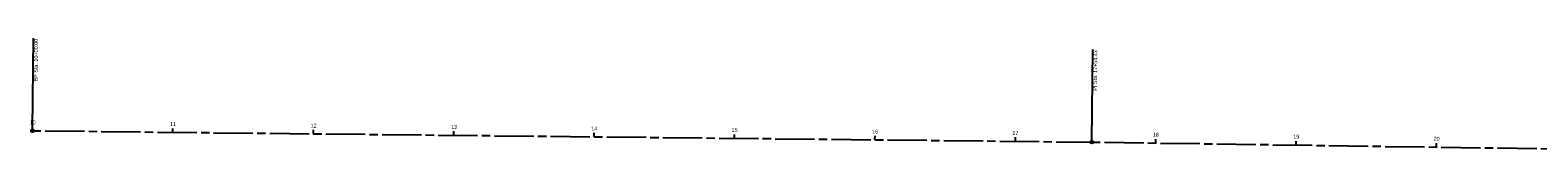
# Model space of a CAD drawing. Extents: x 2295803 to 2298397, y 574196 to 575914.
# Tile 1 of 3: x 2295803 to 2296877, y 574987 to 575072. Entities that reach past the tile are written whole.
import ezdxf

# ---------------------------------------------------------------- set-up
doc = ezdxf.new("R2010")
doc.units = 0
doc.header["$LTSCALE"] = 20
doc.header["$MEASUREMENT"] = 0
doc.linetypes.add('CL', pattern=[2, 0.3, -0.15, 1.4, -0.15])
doc.layers.add('GE_P_CL', color=7, linetype='CL')
doc.layers.add('GE_P_CL_Text', color=7, linetype='Continuous')
doc.styles.add('Slanted-Normal', font='font31.ttf', dxfattribs={"height": 0.14})

# ---------------------------------------------------------------- blocks, each defined once
blk = doc.blocks.new('AeccTickLine')
blk.add_line((0, 0), (0, 1))
blk = doc.blocks.new('AeccTickCircle')
blk.add_circle((0, 0), 1)

msp = doc.modelspace()

# ---------------------------------------------------------------- linework, layer by layer
at = {"layer": 'GE_P_CL', "color": 7, "linetype": 'CL', "lineweight": -3}
for p, q in [((2295804.5, 575006.4), (2296558.9, 574998.3)), ((2296558.9, 574998.3), (2297339.9, 574987))]:
    msp.add_line(p, q, dxfattribs=at)
msp.add_circle((2295804.5, 575006.4), 1, dxfattribs=at)
at = {"layer": 'GE_P_CL_Text', "color": 7, "linetype": 'Continuous', "lineweight": -3}
for p, q in [((2295804.5, 575007.4), (2295805.2, 575072.4)), ((2296558.9, 574999.3), (2296559.6, 575064.3))]:
    msp.add_line(p, q, dxfattribs=at)

# ---------------------------------------------------------------- block references
at = {"layer": 'GE_P_CL_Text', "color": 7, "linetype": 'Continuous', "lineweight": -3, "rotation": 359.3833233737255}
for p in [(2295804.5, 575006.4), (2296558.9, 574998.3)]:
    msp.add_blockref('AeccTickCircle', p, dxfattribs=at)
at = {"layer": 'GE_P_CL_Text', "color": 7, "linetype": 'Continuous', "lineweight": -3, "xscale": 2.800000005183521, "yscale": 2.800000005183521, "zscale": 2.800000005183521}
for p, rotation in [((2295804.5, 575006.4), 359.3833233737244), ((2295904.5, 575005.3), 359.3833233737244), ((2296004.5, 575004.2), 359.3833233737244), ((2296104.5, 575003.2), 359.3833233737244), ((2296204.5, 575002.1), 359.3833233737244), ((2296304.5, 575001), 359.3833233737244), ((2296404.5, 574999.9), 359.3833233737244), ((2296504.5, 574998.9), 359.3833233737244), ((2296604.5, 574997.6), 359.1740561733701), ((2296704.5, 574996.2), 359.1740561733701), ((2296804.5, 574994.7), 359.1740561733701)]:
    msp.add_blockref('AeccTickLine', p, dxfattribs=dict(at, rotation=rotation))

# ---------------------------------------------------------------- texts
at = {"layer": 'GE_P_CL_Text', "color": 7, "linetype": 'Continuous', "lineweight": -3, "char_height": 2.8, "style": 'Slanted-Normal'}
for s, insert, attachment_point, rotation in [('{\\C256;BP Sta. 10+00.00}', (2295805.7, 575071.9), 3, 89.3833), ('{\\C256;PI Sta. 17+54.43}', (2296560.1, 575063.8), 3, 89.3833), ('10', (2295804.6, 575010.9), 8, 359.3833), ('11', (2295904.6, 575009.8), 8, 359.3833), ('12', (2296004.6, 575008.7), 8, 359.3833), ('13', (2296104.6, 575007.7), 8, 359.3833), ('14', (2296204.6, 575006.6), 8, 359.3833), ('15', (2296304.5, 575005.5), 8, 359.3833), ('16', (2296404.5, 575004.4), 8, 359.3833), ('17', (2296504.5, 575003.4), 8, 359.3833), ('18', (2296604.5, 575002.1), 8, 359.1741), ('19', (2296704.5, 575000.7), 8, 359.1741), ('20', (2296804.5, 574999.2), 8, 359.1741)]:
    msp.add_mtext(s, dxfattribs=dict(at, insert=insert, attachment_point=attachment_point, rotation=rotation))

doc.saveas('drawing.dxf')
